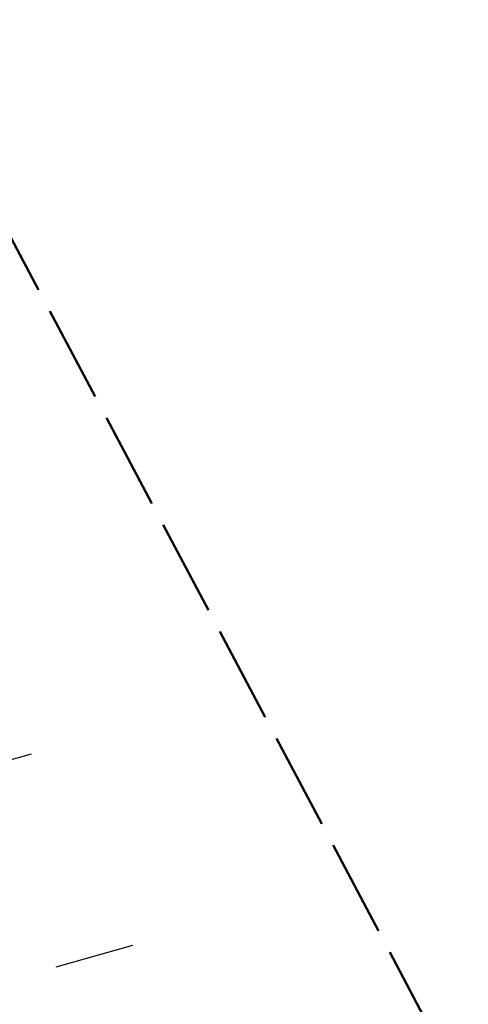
# Model space of a CAD drawing. Header units: metres. Extents: x 7529615 to 7533751, y 5721195 to 5727898.
# Tile 99 of 138: x 7530537 to 7530574, y 5726289 to 5726370. Entities that reach past the tile are written whole.
import ezdxf

# ---------------------------------------------------------------- set-up
doc = ezdxf.new("R2010")
doc.units = ezdxf.units.M
doc.linetypes.add('L_0_09', pattern=[2.5, 2, -0.5])
for name, color, linetype, lineweight, true_color in [('D-hatch-ciag-pieszo-rowerowy', 7, 'Continuous', 13, 0xff9f80), ('D-podzialy-dzialek-etap-III', 7, 'Continuous', 30, 0xff0040), ('zakres-mdcp', 7, 'L_0_09', 50, 0xff05ff)]:
    doc.layers.add(name, color=color, linetype=linetype, lineweight=lineweight, true_color=true_color)

msp = doc.modelspace()

# ---------------------------------------------------------------- hatches: boundary and pattern name
at = {"layer": 'D-hatch-ciag-pieszo-rowerowy'}
h = msp.add_hatch(dxfattribs=at)
h.set_pattern_fill('ANSI37', color=256, scale=0.15, style=0)
h.set_pattern_definition([(45, (0, 0), (-0.33675960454, 0.33675960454), []), (135, (0, 0), (-0.33675960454, -0.33675960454), [])])
edge = h.paths.add_edge_path()
edge.add_line((7530579.999, 5726163.494), (7530582.284, 5726164.519))
edge.add_line((7530582.284, 5726164.519), (7530574.938, 5726178.434))
edge.add_arc((7530619.154, 5726201.777), 50, 202.668, 207.83183, ccw=False)
edge.add_line((7530573.016, 5726182.508), (7530570.15, 5726189.371))
edge.add_arc((7530524.012, 5726170.102), 50, 22.668, 27.59344)
edge.add_line((7530568.325, 5726193.262), (7530565.111, 5726199.411))
edge.add_arc((7530529.661, 5726180.883), 40, 27.59344, 33.13089)
edge.add_line((7530563.158, 5726202.745), (7530555.511, 5726214.462))
edge.add_arc((7530589.008, 5726236.325), 40, 208.44752, 213.13089, ccw=False)
edge.add_line((7530553.837, 5726217.27), (7530543.028, 5726237.223))
edge.add_line((7530543.028, 5726237.223), (7530528.099, 5726266.319))
edge.add_line((7530528.099, 5726266.319), (7530507.524, 5726305.704))
edge.add_line((7530507.524, 5726305.704), (7530488.366, 5726341.909))
edge.add_line((7530488.366, 5726341.909), (7530485.291, 5726347.724))
edge.add_line((7530485.291, 5726347.724), (7530482.337, 5726347.963))
edge.add_line((7530482.337, 5726347.963), (7530486.156, 5726340.739))
edge.add_line((7530486.156, 5726340.739), (7530505.312, 5726304.54))
edge.add_line((7530505.312, 5726304.54), (7530525.878, 5726265.169))
edge.add_line((7530525.878, 5726265.169), (7530540.816, 5726236.057))
edge.add_line((7530540.816, 5726236.057), (7530551.688, 5726215.99))
edge.add_arc((7530586.858, 5726235.044), 40, 208.44752, 213.13089)
edge.add_line((7530553.361, 5726213.182), (7530560.998, 5726201.48))
edge.add_arc((7530527.501, 5726179.618), 40, 27.59344, 33.13089, ccw=False)
edge.add_line((7530562.951, 5726198.146), (7530566.06, 5726192.199))
edge.add_arc((7530521.747, 5726169.039), 50, 22.668, 27.59344, ccw=False)
edge.add_line((7530567.884, 5726188.309), (7530570.753, 5726181.44))
edge.add_arc((7530616.891, 5726200.71), 50, 202.668, 207.83183)
edge.add_line((7530572.675, 5726177.366), (7530579.999, 5726163.494))

# ---------------------------------------------------------------- linework, layer by layer
at = {"layer": 'D-podzialy-dzialek-etap-III'}
for points in [[(7530531.13, 5726307.652), (7530537.489, 5726309.452)], [(7530539.529, 5726291.817), (7530545.888, 5726293.617)]]:
    msp.add_lwpolyline(points, dxfattribs=at)
at = {"layer": 'zakres-mdcp', "color": 202, "lineweight": 50, "ltscale": 4, "flags": 128}
msp.add_lwpolyline([(7531758.716, 5723850.032), (7531728.332, 5723851.794), (7531693.814, 5723894.136), (7531508.569, 5724248.602), (7531193.64, 5724847.394), (7530844.997, 5725516.068), (7530405.871, 5726335.327), (7530096.993, 5726929.301), (7529784.459, 5727520.373), (7529614.644, 5727842.41), (7529717.957, 5727897.667), (7529956.258, 5727449.278), (7530409.857, 5726589.568), (7530617.799, 5726197.499), (7530696.376, 5726240.903), (7530727.021, 5726177.862), (7530650.299, 5726135.481), (7530758.301, 5725929.636), (7531064.675, 5725351.856), (7531385.887, 5724741.515), (7531581.6, 5724370.323), (7531686.001, 5724174.745), (7531797.117, 5723955.134), (7531838.087, 5723957.501), (7531858.457, 5723931.987), (7531819.328, 5723892.549), (7531820.891, 5723857.614), (7531768.235, 5723832.41), (7531758.716, 5723850.032)], dxfattribs=at)

doc.saveas('drawing.dxf')
